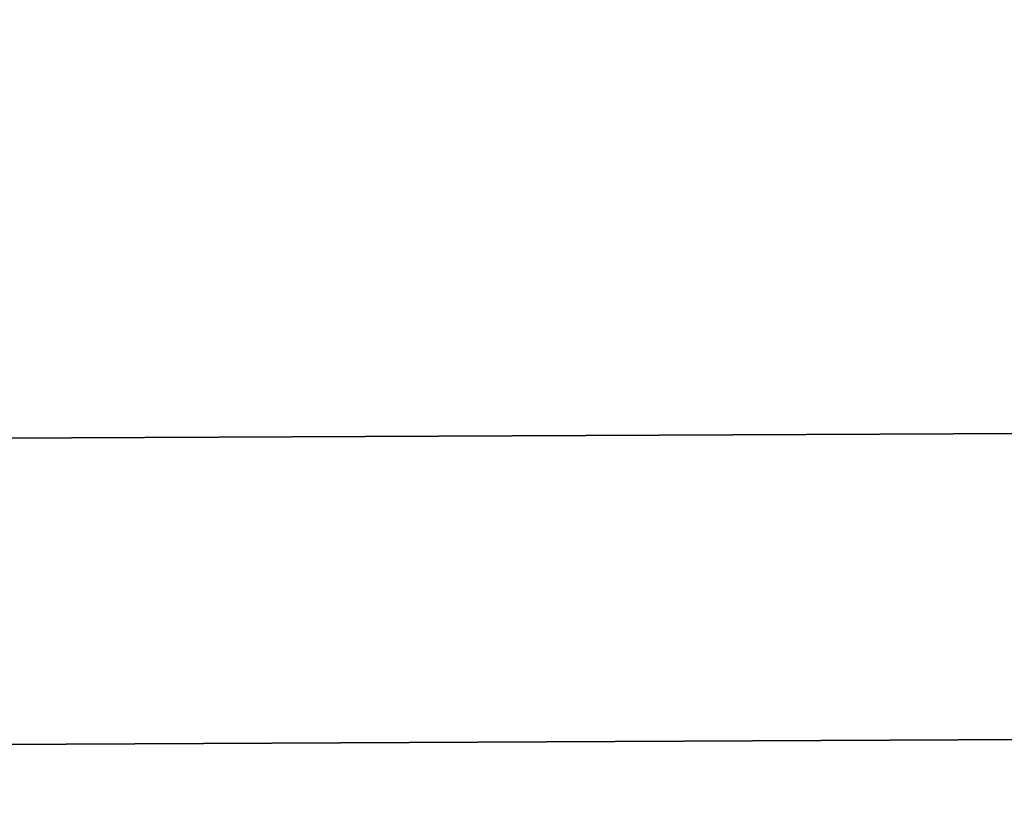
# Model space of a CAD drawing. Header units: inches. Extents: x -9.4 to 9.4, y -4 to 4.
# Tile 222 of 256: x 0.414 to 0.736, y -3.777 to -3.521. Entities that reach past the tile are written whole.
import ezdxf

# ---------------------------------------------------------------- set-up
doc = ezdxf.new("R2010")
doc.units = ezdxf.units.IN
doc.header["$MEASUREMENT"] = 0
doc.layers.add('AFURN-3-VPPT', color=4, linetype='Continuous', true_color=0x00ffff)

msp = doc.modelspace()

# ---------------------------------------------------------------- meshes
at = {"layer": 'AFURN-3-VPPT'}
mesh = msp.add_polyface(dxfattribs=at)
corners = [(-3.61774, -3.77664, 15.29886), (-3.61774, -3.77664, 15.29886), (-3.61774, -3.77664, 15.29886), (1.04114, -3.75477, 15.29886), (1.04114, -3.75477, 15.29886), (1.04114, -3.75477, 15.29886), (-3.61774, -3.77664, 10.58782), (-3.61774, -3.77664, 10.58782), (-3.61774, -3.77664, 10.58782), (1.04114, -3.75477, 10.58782), (1.04114, -3.75477, 10.58782), (1.04114, -3.75477, 10.58782), (-3.61821, -3.67685, 15.29437), (-3.61821, -3.67685, 15.29437), (-3.2723, -3.32768, 15.27872), (-3.2723, -3.32768, 15.27872), (1.04067, -3.65498, 15.29437), (1.04067, -3.65498, 15.29437), (0.69149, -3.30907, 15.27872), (0.69149, -3.30907, 15.27872), (-3.61821, -3.67685, 10.59121), (-3.61821, -3.67685, 10.59121), (-3.2723, -3.32768, 10.603), (-3.2723, -3.32768, 10.603), (1.04067, -3.65498, 10.59121), (1.04067, -3.65498, 10.59121), (0.69149, -3.30907, 10.603), (0.69149, -3.30907, 10.603), (-3.58504, -3.49321, 15.28611), (-3.58504, -3.49321, 15.28611), (-3.58504, -3.49321, 15.28611), (1.00577, -3.47166, 15.28611), (1.00577, -3.47166, 15.28611), (1.00577, -3.47166, 15.28611), (-3.45566, -3.36259, 15.28026), (-3.45566, -3.36259, 15.28026), (-3.45566, -3.36259, 15.28026), (0.87518, -3.34226, 15.28026), (0.87518, -3.34226, 15.28026), (0.87518, -3.34226, 15.28026), (-3.58503, -3.4932, 10.59744), (-3.58503, -3.4932, 10.59744), (-3.58503, -3.4932, 10.59744), (1.00577, -3.47165, 10.59744), (1.00577, -3.47165, 10.59744), (1.00577, -3.47165, 10.59744), (-3.45565, -3.36259, 10.60185), (-3.45565, -3.36259, 10.60185), (-3.45565, -3.36259, 10.60185), (0.87517, -3.34226, 10.60185), (0.87517, -3.34226, 10.60185), (0.87517, -3.34226, 10.60185)]
mesh.append_faces([[corners[k] for k in face] for face in [(0, 4, 16, 12), (20, 24, 9, 6), (14, 18, 27, 23), (17, 3, 10, 25), (5, 2, 7, 11), (1, 13, 21, 8), (23, 47, 34, 14), (46, 41, 28, 35), (40, 21, 13, 29), (18, 38, 49, 27), (37, 32, 43, 50), (31, 17, 25, 44), (16, 33, 30, 12), (33, 39, 36, 30), (39, 19, 15, 36), (20, 42, 45, 24), (42, 48, 51, 45), (48, 22, 26, 51)]])

doc.saveas('drawing.dxf')
